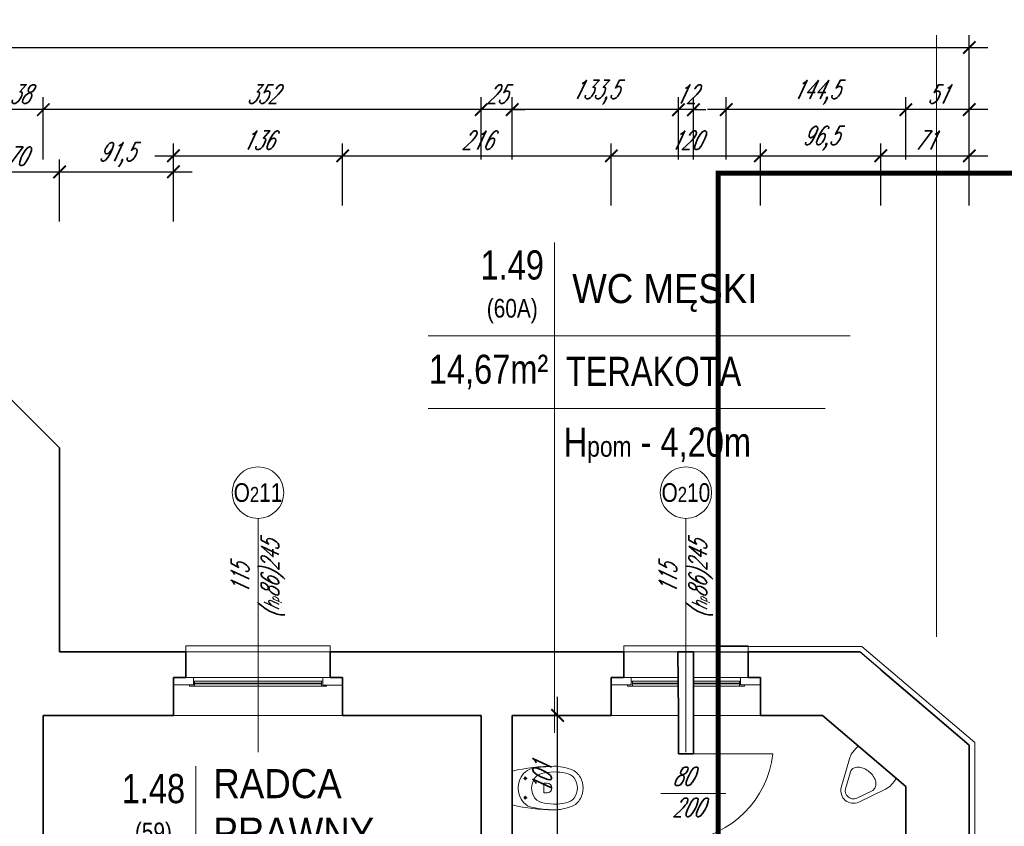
# Model space of a CAD drawing. Header units: millimetres. Extents: x 402 to 79005, y -7782 to 89952.
# Tile 156 of 256: x 25229 to 26021, y 29881 to 30530. Entities that reach past the tile are written whole.
import ezdxf

# ---------------------------------------------------------------- set-up
doc = ezdxf.new("R2010")
doc.units = ezdxf.units.MM
doc.header["$LTSCALE"] = 10
doc.linetypes.add('DASHED', pattern=[19.05, 12.7, -6.35])
doc.layers.get('0').update_dxf_attribs({"lineweight": 0})
doc.layers.get('Defpoints').update_dxf_attribs({"color": 253})
for name, color, linetype, lineweight in [('01 parter - ściany', 253, 'Continuous', 35), ('03-01_okna', 253, 'Continuous', 15), ('03_drzwi', 253, 'Continuous', 15), ('04-1_widok', 253, 'Continuous', 5), ('05-01_wymiary', 253, 'Continuous', 5), ('05-03_opis', 253, 'Continuous', 5), ('07_wyposażenie', 253, 'Continuous', 5), ('0_A_GRANICA OPRACOWANIA', 1, 'Continuous', 0), ('0_A_ŚCIANY ', 253, 'Continuous', 30)]:
    doc.layers.add(name, color=color, linetype=linetype, lineweight=lineweight)
doc.styles.add('ariel', font='ARIAL.TTF', dxfattribs={"width": 0.8})
doc.styles.add('ariel_wym', font='simplex.shx', dxfattribs={"width": 0.65, "oblique": 25})
doc.dimstyles.new('ariel 50', dxfattribs={"dimtxt": 15, "dimasz": 10, "dimexe": 10, "dimexo": 0, "dimgap": 5, "dimtad": 1, "dimdec": 1, "dimrnd": 0.5, "dimtxsty": 'ariel_wym', "dimblk": 'ARCHTICK', "dimcen": 2.5, "dimdle": 15, "dimazin": 0, "dimtfac": 1, "dimtdec": 1, "dimtix": 1, "dimtmove": 0, "dimatfit": 3, "dimldrblk": 'DOT', "dimfxl": 0, "dimarcsym": 0})
doc.dimstyles.new('ariel 50 wnętrze', dxfattribs={"dimtxt": 15, "dimasz": 10, "dimexe": 10, "dimexo": 0, "dimgap": 5, "dimtad": 1, "dimdec": 1, "dimrnd": 0.5, "dimtxsty": 'ariel_wym', "dimblk": 'ARCHTICK', "dimcen": 2.5, "dimdle": 15, "dimazin": 0, "dimtfac": 1, "dimtdec": 1, "dimtix": 1, "dimtmove": 0, "dimatfit": 3, "dimldrblk": 'DOT', "dimfxl": 0, "dimarcsym": 0})

# ---------------------------------------------------------------- blocks, each defined once
blk = doc.blocks.new('_ArchTick')
at = {"color": 0, "linetype": 'ByBlock', "const_width": 0.15}
blk.add_lwpolyline([(-0.5, -0.5), (0.5, 0.5)], dxfattribs=at)
blk = doc.blocks.new('*D1037')
at = {"layer": '05-01_wymiary', "color": 0, "lineweight": -2}
for p, q in [((25191.26, 30367.45), (25191.26, 30417.45)), ((25261.25, 30367.45), (25261.25, 30417.45)), ((25176.26, 30407.45), (25276.25, 30407.45))]:
    blk.add_line(p, q, dxfattribs=at)
at = {"layer": 'Defpoints', "color": 0}
for p in [(25261.25, 30407.45), (25191.26, 30255.5), (25261.25, 30185.5)]:
    blk.add_point(p, dxfattribs=at)
at = {"layer": '05-01_wymiary', "color": 0, "lineweight": -2, "xscale": 10, "yscale": 10, "zscale": 10, "rotation": 180}
blk.add_blockref('_ArchTick', (25191.26, 30407.45), dxfattribs=at)
at = {"layer": '05-01_wymiary', "color": 0, "lineweight": -2, "xscale": 10, "yscale": 10, "zscale": 10}
blk.add_blockref('_ArchTick', (25261.25, 30407.45), dxfattribs=at)
at = {"layer": '05-01_wymiary', "color": 0, "insert": (25226.26, 30419.95), "char_height": 15, "attachment_point": 5, "style": 'ariel_wym'}
blk.add_mtext('70', dxfattribs=at)
blk = doc.blocks.new('_Dot')
at = {"color": 0, "linetype": 'ByBlock', "lineweight": -2}
blk.add_line((-0.5, 0), (-1, 0), dxfattribs=at)
at = {"color": 0, "linetype": 'ByBlock', "const_width": 0.5}
blk.add_lwpolyline([(-0.25, 0, 1), (0.25, 0, 1)], format="xyb", close=True, dxfattribs=at)
blk = doc.blocks.new('*D1038')
at = {"layer": '05-01_wymiary', "color": 0, "lineweight": -2}
for p, q in [((25261.25, 30367.45), (25261.25, 30417.45)), ((25352.83, 30367.45), (25352.83, 30417.45)), ((25246.25, 30407.45), (25367.83, 30407.45))]:
    blk.add_line(p, q, dxfattribs=at)
at = {"layer": 'Defpoints', "color": 0, "lineweight": 0}
for p in [(25352.83, 30407.45), (25261.25, 30185.5), (25352.83, 29970.42)]:
    blk.add_point(p, dxfattribs=at)
at = {"layer": '05-01_wymiary', "color": 0, "lineweight": -2, "xscale": 10, "yscale": 10, "zscale": 10, "rotation": 180}
blk.add_blockref('_ArchTick', (25261.25, 30407.45), dxfattribs=at)
at = {"layer": '05-01_wymiary', "color": 0, "lineweight": -2, "xscale": 10, "yscale": 10, "zscale": 10}
blk.add_blockref('_ArchTick', (25352.83, 30407.45), dxfattribs=at)
at = {"layer": '05-01_wymiary', "color": 0, "insert": (25307.04, 30421.38), "char_height": 15, "attachment_point": 5, "style": 'ariel_wym'}
blk.add_mtext('91,5', dxfattribs=at)
blk = doc.blocks.new('*D1039')
at = {"layer": '05-01_wymiary', "color": 0, "lineweight": -2}
for p, q in [((25352.83, 30380.37), (25352.83, 30430.37)), ((25488.83, 30380.37), (25488.83, 30430.37)), ((25337.83, 30420.37), (25503.83, 30420.37))]:
    blk.add_line(p, q, dxfattribs=at)
at = {"layer": 'Defpoints', "color": 0, "lineweight": 0}
for p in [(25488.83, 30420.37), (25352.83, 29970.42), (25488.83, 29970.42)]:
    blk.add_point(p, dxfattribs=at)
at = {"layer": '05-01_wymiary', "color": 0, "lineweight": -2, "xscale": 10, "yscale": 10, "zscale": 10, "rotation": 180}
blk.add_blockref('_ArchTick', (25352.83, 30420.37), dxfattribs=at)
at = {"layer": '05-01_wymiary', "color": 0, "lineweight": -2, "xscale": 10, "yscale": 10, "zscale": 10}
blk.add_blockref('_ArchTick', (25488.83, 30420.37), dxfattribs=at)
at = {"layer": '05-01_wymiary', "color": 0, "insert": (25420.83, 30432.87), "char_height": 15, "attachment_point": 5, "style": 'ariel_wym'}
blk.add_mtext('136', dxfattribs=at)
blk = doc.blocks.new('*D1040')
at = {"layer": '05-01_wymiary', "color": 0, "lineweight": -2}
for p, q in [((25488.83, 30380.37), (25488.83, 30430.37)), ((25704.83, 30380.37), (25704.83, 30430.37)), ((25473.83, 30420.37), (25719.83, 30420.37))]:
    blk.add_line(p, q, dxfattribs=at)
at = {"layer": 'Defpoints', "color": 0, "lineweight": 0}
for p in [(25704.83, 30420.37), (25488.83, 29970.42), (25704.83, 29970.42)]:
    blk.add_point(p, dxfattribs=at)
at = {"layer": '05-01_wymiary', "color": 0, "lineweight": -2, "xscale": 10, "yscale": 10, "zscale": 10, "rotation": 180}
blk.add_blockref('_ArchTick', (25488.83, 30420.37), dxfattribs=at)
at = {"layer": '05-01_wymiary', "color": 0, "lineweight": -2, "xscale": 10, "yscale": 10, "zscale": 10}
blk.add_blockref('_ArchTick', (25704.83, 30420.37), dxfattribs=at)
at = {"layer": '05-01_wymiary', "color": 0, "insert": (25596.83, 30432.87), "char_height": 15, "attachment_point": 5, "style": 'ariel_wym'}
blk.add_mtext('216', dxfattribs=at)
blk = doc.blocks.new('*D1041')
at = {"layer": '05-01_wymiary', "color": 0, "lineweight": -2}
for p, q in [((25704.83, 30380.37), (25704.83, 30430.37)), ((25824.83, 30380.37), (25824.83, 30430.37)), ((25689.83, 30420.37), (25839.83, 30420.37))]:
    blk.add_line(p, q, dxfattribs=at)
at = {"layer": 'Defpoints', "color": 0, "lineweight": 0}
for p in [(25824.83, 30420.37), (25704.83, 29970.42), (25824.83, 29970.42)]:
    blk.add_point(p, dxfattribs=at)
at = {"layer": '05-01_wymiary', "color": 0, "lineweight": -2, "xscale": 10, "yscale": 10, "zscale": 10, "rotation": 180}
blk.add_blockref('_ArchTick', (25704.83, 30420.37), dxfattribs=at)
at = {"layer": '05-01_wymiary', "color": 0, "lineweight": -2, "xscale": 10, "yscale": 10, "zscale": 10}
blk.add_blockref('_ArchTick', (25824.83, 30420.37), dxfattribs=at)
at = {"layer": '05-01_wymiary', "color": 0, "insert": (25764.83, 30432.87), "char_height": 15, "attachment_point": 5, "style": 'ariel_wym'}
blk.add_mtext('120', dxfattribs=at)
blk = doc.blocks.new('*D1042')
at = {"layer": '05-01_wymiary', "color": 0, "lineweight": -2}
for p, q in [((25824.83, 30380.37), (25824.83, 30430.37)), ((25921.47, 30380.37), (25921.47, 30430.37)), ((25809.83, 30420.37), (25936.47, 30420.37))]:
    blk.add_line(p, q, dxfattribs=at)
at = {"layer": 'Defpoints', "color": 0, "lineweight": 0}
for p in [(25921.47, 30420.37), (25921.47, 30007.11), (25824.83, 29970.42)]:
    blk.add_point(p, dxfattribs=at)
at = {"layer": '05-01_wymiary', "color": 0, "lineweight": -2, "xscale": 10, "yscale": 10, "zscale": 10, "rotation": 180}
blk.add_blockref('_ArchTick', (25824.83, 30420.37), dxfattribs=at)
at = {"layer": '05-01_wymiary', "color": 0, "lineweight": -2, "xscale": 10, "yscale": 10, "zscale": 10}
blk.add_blockref('_ArchTick', (25921.47, 30420.37), dxfattribs=at)
at = {"layer": '05-01_wymiary', "color": 0, "insert": (25873.15, 30434.3), "char_height": 15, "attachment_point": 5, "style": 'ariel_wym'}
blk.add_mtext('96,5', dxfattribs=at)
blk = doc.blocks.new('*D1043')
at = {"layer": '05-01_wymiary', "color": 0, "lineweight": -2}
for p, q in [((25921.47, 30380.37), (25921.47, 30430.37)), ((25992.65, 30380.37), (25992.65, 30430.37)), ((25906.47, 30420.37), (26007.65, 30420.37))]:
    blk.add_line(p, q, dxfattribs=at)
at = {"layer": 'Defpoints', "color": 0, "lineweight": 0}
for p in [(25992.65, 30420.37), (25921.47, 30007.11), (25992.65, 29946.5)]:
    blk.add_point(p, dxfattribs=at)
at = {"layer": '05-01_wymiary', "color": 0, "lineweight": -2, "xscale": 10, "yscale": 10, "zscale": 10, "rotation": 180}
blk.add_blockref('_ArchTick', (25921.47, 30420.37), dxfattribs=at)
at = {"layer": '05-01_wymiary', "color": 0, "lineweight": -2, "xscale": 10, "yscale": 10, "zscale": 10}
blk.add_blockref('_ArchTick', (25992.65, 30420.37), dxfattribs=at)
at = {"layer": '05-01_wymiary', "color": 0, "insert": (25957.06, 30432.87), "char_height": 15, "attachment_point": 5, "style": 'ariel_wym'}
blk.add_mtext('71', dxfattribs=at)
blk = doc.blocks.new('*D1050')
at = {"layer": '05-01_wymiary', "color": 0, "lineweight": -2}
for p, q in [((25941.65, 30417.45), (25941.65, 30467.45)), ((25992.65, 30417.45), (25992.65, 30467.45)), ((26007.65, 30457.45), (25926.65, 30457.45))]:
    blk.add_line(p, q, dxfattribs=at)
at = {"layer": 'Defpoints', "color": 0, "lineweight": 0}
for p in [(25941.65, 30457.45), (25992.65, 29933.5), (25941.65, 29913.4)]:
    blk.add_point(p, dxfattribs=at)
at = {"layer": '05-01_wymiary', "color": 0, "lineweight": -2, "xscale": 10, "yscale": 10, "zscale": 10, "rotation": 180}
blk.add_blockref('_ArchTick', (25941.65, 30457.45), dxfattribs=at)
at = {"layer": '05-01_wymiary', "color": 0, "lineweight": -2, "xscale": 10, "yscale": 10, "zscale": 10}
blk.add_blockref('_ArchTick', (25992.65, 30457.45), dxfattribs=at)
at = {"layer": '05-01_wymiary', "color": 0, "insert": (25967.15, 30469.95), "char_height": 15, "attachment_point": 5, "style": 'ariel_wym'}
blk.add_mtext('51', dxfattribs=at)
blk = doc.blocks.new('*D1051')
at = {"layer": '05-01_wymiary', "color": 0, "lineweight": -2}
for p, q in [((25797.28, 30417.45), (25797.28, 30467.45)), ((25941.65, 30417.45), (25941.65, 30467.45)), ((25956.65, 30457.45), (25782.28, 30457.45))]:
    blk.add_line(p, q, dxfattribs=at)
at = {"layer": 'Defpoints', "color": 0, "lineweight": 0}
for p in [(25797.28, 30457.45), (25797.28, 29956.78), (25941.65, 29913.4)]:
    blk.add_point(p, dxfattribs=at)
at = {"layer": '05-01_wymiary', "color": 0, "lineweight": -2, "xscale": 10, "yscale": 10, "zscale": 10, "rotation": 180}
blk.add_blockref('_ArchTick', (25797.28, 30457.45), dxfattribs=at)
at = {"layer": '05-01_wymiary', "color": 0, "lineweight": -2, "xscale": 10, "yscale": 10, "zscale": 10}
blk.add_blockref('_ArchTick', (25941.65, 30457.45), dxfattribs=at)
at = {"layer": '05-01_wymiary', "color": 0, "insert": (25869.47, 30471.38), "char_height": 15, "attachment_point": 5, "style": 'ariel_wym'}
blk.add_mtext('144,5', dxfattribs=at)
blk = doc.blocks.new('*D1052')
at = {"layer": '05-01_wymiary', "color": 0, "lineweight": -2}
for p, q in [((25758.83, 30417.45), (25758.83, 30467.45)), ((25770.83, 30417.45), (25770.83, 30467.45)), ((25758.83, 30457.45), (25748.83, 30457.45)), ((25770.83, 30457.45), (25758.83, 30457.45)), ((25770.83, 30457.45), (25780.83, 30457.45))]:
    blk.add_line(p, q, dxfattribs=at)
at = {"layer": 'Defpoints', "color": 0, "lineweight": 0}
for p in [(25758.83, 30457.45), (25758.83, 29970.42), (25770.83, 29969.71)]:
    blk.add_point(p, dxfattribs=at)
at = {"layer": '05-01_wymiary', "color": 0, "lineweight": -2, "xscale": 10, "yscale": 10, "zscale": 10}
blk.add_blockref('_ArchTick', (25758.83, 30457.45), dxfattribs=at)
at = {"layer": '05-01_wymiary', "color": 0, "lineweight": -2, "xscale": 10, "yscale": 10, "zscale": 10, "rotation": 180}
blk.add_blockref('_ArchTick', (25770.83, 30457.45), dxfattribs=at)
at = {"layer": '05-01_wymiary', "color": 0, "insert": (25764.83, 30469.95), "char_height": 15, "attachment_point": 5, "style": 'ariel_wym'}
blk.add_mtext('12', dxfattribs=at)
blk = doc.blocks.new('*D1053')
at = {"layer": '05-01_wymiary', "color": 0, "lineweight": -2}
for p, q in [((25625.21, 30417.45), (25625.21, 30467.45)), ((25758.83, 30417.45), (25758.83, 30467.45)), ((25773.83, 30457.45), (25610.21, 30457.45))]:
    blk.add_line(p, q, dxfattribs=at)
at = {"layer": 'Defpoints', "color": 0, "lineweight": 0}
for p in [(25625.21, 30457.45), (25625.21, 29970.42), (25758.83, 29970.42)]:
    blk.add_point(p, dxfattribs=at)
at = {"layer": '05-01_wymiary', "color": 0, "lineweight": -2, "xscale": 10, "yscale": 10, "zscale": 10, "rotation": 180}
blk.add_blockref('_ArchTick', (25625.21, 30457.45), dxfattribs=at)
at = {"layer": '05-01_wymiary', "color": 0, "lineweight": -2, "xscale": 10, "yscale": 10, "zscale": 10}
blk.add_blockref('_ArchTick', (25758.83, 30457.45), dxfattribs=at)
at = {"layer": '05-01_wymiary', "color": 0, "insert": (25692.02, 30471.38), "char_height": 15, "attachment_point": 5, "style": 'ariel_wym'}
blk.add_mtext('133,5', dxfattribs=at)
blk = doc.blocks.new('*D1054')
at = {"layer": '05-01_wymiary', "color": 0, "lineweight": -2}
for p, q in [((25600.21, 30417.45), (25600.21, 30467.45)), ((25625.21, 30417.45), (25625.21, 30467.45)), ((25600.21, 30457.45), (25590.21, 30457.45)), ((25625.21, 30457.45), (25600.21, 30457.45)), ((25625.21, 30457.45), (25635.21, 30457.45))]:
    blk.add_line(p, q, dxfattribs=at)
at = {"layer": 'Defpoints', "color": 0, "lineweight": 0}
for p in [(25600.21, 30457.45), (25600.21, 29970.42), (25625.21, 29970.42)]:
    blk.add_point(p, dxfattribs=at)
at = {"layer": '05-01_wymiary', "color": 0, "lineweight": -2, "xscale": 10, "yscale": 10, "zscale": 10}
blk.add_blockref('_ArchTick', (25600.21, 30457.45), dxfattribs=at)
at = {"layer": '05-01_wymiary', "color": 0, "lineweight": -2, "xscale": 10, "yscale": 10, "zscale": 10, "rotation": 180}
blk.add_blockref('_ArchTick', (25625.21, 30457.45), dxfattribs=at)
at = {"layer": '05-01_wymiary', "color": 0, "insert": (25612.71, 30469.95), "char_height": 15, "attachment_point": 5, "style": 'ariel_wym'}
blk.add_mtext('25', dxfattribs=at)
blk = doc.blocks.new('*D1055')
at = {"layer": '05-01_wymiary', "color": 0, "lineweight": -2}
for p, q in [((25248.21, 30417.45), (25248.21, 30467.45)), ((25600.21, 30417.45), (25600.21, 30467.45)), ((25615.21, 30457.45), (25233.21, 30457.45))]:
    blk.add_line(p, q, dxfattribs=at)
at = {"layer": 'Defpoints', "color": 0, "lineweight": 0}
for p in [(25248.21, 30457.45), (25248.21, 29970.42), (25600.21, 29970.42)]:
    blk.add_point(p, dxfattribs=at)
at = {"layer": '05-01_wymiary', "color": 0, "lineweight": -2, "xscale": 10, "yscale": 10, "zscale": 10, "rotation": 180}
blk.add_blockref('_ArchTick', (25248.21, 30457.45), dxfattribs=at)
at = {"layer": '05-01_wymiary', "color": 0, "lineweight": -2, "xscale": 10, "yscale": 10, "zscale": 10}
blk.add_blockref('_ArchTick', (25600.21, 30457.45), dxfattribs=at)
at = {"layer": '05-01_wymiary', "color": 0, "insert": (25424.21, 30469.95), "char_height": 15, "attachment_point": 5, "style": 'ariel_wym'}
blk.add_mtext('352', dxfattribs=at)
blk = doc.blocks.new('*D1056')
at = {"layer": '05-01_wymiary', "color": 0, "lineweight": -2}
for p, q in [((25210.21, 30417.45), (25210.21, 30467.45)), ((25248.21, 30417.45), (25248.21, 30467.45)), ((25263.21, 30457.45), (25195.21, 30457.45))]:
    blk.add_line(p, q, dxfattribs=at)
at = {"layer": 'Defpoints', "color": 0, "lineweight": 0}
for p in [(25210.21, 30457.45), (25210.21, 30038.38), (25248.21, 29970.42)]:
    blk.add_point(p, dxfattribs=at)
at = {"layer": '05-01_wymiary', "color": 0, "lineweight": -2, "xscale": 10, "yscale": 10, "zscale": 10, "rotation": 180}
blk.add_blockref('_ArchTick', (25210.21, 30457.45), dxfattribs=at)
at = {"layer": '05-01_wymiary', "color": 0, "lineweight": -2, "xscale": 10, "yscale": 10, "zscale": 10}
blk.add_blockref('_ArchTick', (25248.21, 30457.45), dxfattribs=at)
at = {"layer": '05-01_wymiary', "color": 0, "insert": (25229.21, 30469.95), "char_height": 15, "attachment_point": 5, "style": 'ariel_wym'}
blk.add_mtext('38', dxfattribs=at)
blk = doc.blocks.new('*D1069')
at = {"layer": '05-01_wymiary', "color": 0, "lineweight": -2}
for p, q in [((23877.66, 30467.45), (23877.66, 30517.45)), ((25992.65, 30467.45), (25992.65, 30517.45)), ((23862.66, 30507.45), (26007.65, 30507.45))]:
    blk.add_line(p, q, dxfattribs=at)
at = {"layer": 'Defpoints', "color": 0, "lineweight": 0}
for p in [(25992.65, 30507.45), (23877.66, 29939.12), (25992.65, 29933.5)]:
    blk.add_point(p, dxfattribs=at)
at = {"layer": '05-01_wymiary', "color": 0, "lineweight": -2, "xscale": 10, "yscale": 10, "zscale": 10, "rotation": 180}
blk.add_blockref('_ArchTick', (23877.66, 30507.45), dxfattribs=at)
at = {"layer": '05-01_wymiary', "color": 0, "lineweight": -2, "xscale": 10, "yscale": 10, "zscale": 10}
blk.add_blockref('_ArchTick', (25992.65, 30507.45), dxfattribs=at)
at = {"layer": '05-01_wymiary', "color": 0, "insert": (24935.15, 30519.95), "char_height": 15, "attachment_point": 5, "style": 'ariel_wym'}
blk.add_mtext('2115', dxfattribs=at)
blk = doc.blocks.new('*D1128')
at = {"layer": '05-01_wymiary', "color": 0, "lineweight": -2}
for p, q in [((25661.72, 29854.67), (25661.72, 29985.42)), ((25651.72, 29970.42), (25671.72, 29970.42)), ((25651.72, 29869.67), (25671.72, 29869.67))]:
    blk.add_line(p, q, dxfattribs=at)
at = {"layer": 'Defpoints', "color": 0, "lineweight": 0}
for p in [(25625.21, 29970.42), (25661.72, 29970.42), (25625.21, 29869.67)]:
    blk.add_point(p, dxfattribs=at)
at = {"layer": '05-01_wymiary', "color": 0, "lineweight": -2, "xscale": 10, "yscale": 10, "zscale": 10}
for p, rotation in [((25661.72, 29970.42), 90), ((25661.72, 29869.67), 270)]:
    blk.add_blockref('_ArchTick', p, dxfattribs=dict(at, rotation=rotation))
at = {"layer": '05-01_wymiary', "color": 0, "insert": (25649.22, 29920.05), "char_height": 15, "attachment_point": 5, "rotation": 90, "style": 'ariel_wym'}
blk.add_mtext('101', dxfattribs=at)

msp = doc.modelspace()

# ---------------------------------------------------------------- linework, layer by layer
at = {"color": 1, "lineweight": 0}
for points in [[(25997.153, 29948.577), (25997.153, 29481.999), (26588.153, 29481.999), (26588.153, 30249.577)], [(25790.687, 30025.935), (25906.303, 30025.926), (25997.153, 29948.577)]]:
    msp.add_lwpolyline(points, dxfattribs=at)
at = {"layer": '01 parter - ściany'}
for p, q in [((25261.248, 30185.499), (25191.263, 30255.499)), ((25261.248, 30185.499), (25261.248, 30021.424)), ((25362.805, 30021.424), (25261.21, 30021.424)), ((25362.805, 30021.424), (25362.806, 30000.924)), ((25714.806, 30021.424), (25478.831, 30021.424)), ((25478.831, 30021.424), (25478.832, 30000.907)), ((25714.809, 30021.424), (25714.809, 30000.922)), ((25758.835, 29972.424), (25758.483, 30021.424)), ((25758.483, 30021.424), (25770.835, 30021.424)), ((25770.835, 29939.499), (25770.835, 30021.424)), ((25904.649, 30021.424), (25814.831, 30021.424)), ((25814.834, 30021.424), (25814.835, 30000.908)), ((25921.467, 30007.106), (25992.653, 29946.499)), ((25352.835, 29970.424), (25352.835, 30000.907)), ((25362.806, 30000.907), (25352.835, 30000.907)), ((25488.803, 30000.907), (25478.832, 30000.907)), ((25488.835, 29972.425), (25488.803, 30000.907)), ((25488.835, 29970.424), (25488.803, 30000.907)), ((25704.835, 29970.424), (25704.829, 30000.922)), ((25714.801, 30000.922), (25704.829, 30000.922)), ((25824.798, 30000.925), (25814.826, 30000.925)), ((25824.835, 29970.424), (25824.798, 30000.925)), ((25758.835, 29939.499), (25758.835, 29972.424)), ((25352.835, 29970.424), (25248.21, 29970.424)), ((25248.21, 29970.424), (25248.21, 29478.124)), ((25600.21, 29970.424), (25488.835, 29970.424)), ((25600.21, 29970.424), (25600.21, 29478.124)), ((25704.835, 29970.424), (25625.21, 29970.424)), ((25625.21, 29970.424), (25625.21, 29669.499)), ((25770.835, 29952.421), (25770.835, 29969.706)), ((25874.672, 29970.423), (25824.835, 29970.424)), ((25874.672, 29970.423), (25941.653, 29913.396)), ((25770.835, 29939.499), (25758.835, 29939.499)), ((25992.653, 29814.498), (25992.653, 29946.499)), ((25941.653, 29824.501), (25941.653, 29913.396))]:
    msp.add_line(p, q, dxfattribs=at)
at = {"layer": '03-01_okna', "linetype": 'Continuous', "lineweight": 0}
for p, q in [((25362.805, 30021.424), (25362.805, 30026.424)), ((25478.833, 30026.424), (25362.805, 30026.424)), ((25478.833, 30021.424), (25478.833, 30026.424)), ((25714.805, 30021.424), (25714.805, 30026.424)), ((25814.862, 30026.424), (25714.805, 30026.424)), ((25814.862, 30021.424), (25814.862, 30026.424)), ((25368.835, 30000.907), (25472.803, 30000.85)), ((25472.803, 29997.85), (25368.835, 29997.907)), ((25369.835, 29993.907), (25369.835, 29997.907)), ((25471.803, 29996.35), (25369.835, 29996.407)), ((25471.803, 29995.85), (25369.835, 29995.907)), ((25471.803, 29993.85), (25471.803, 29997.85)), ((25720.835, 30000.934), (25758.63, 30000.926)), ((25758.652, 29997.926), (25720.835, 29997.934)), ((25721.835, 29993.934), (25721.835, 29997.934)), ((25758.662, 29996.426), (25721.835, 29996.434)), ((25758.666, 29995.926), (25721.835, 29995.934)), ((25770.835, 30000.923), (25808.832, 30000.915)), ((25808.832, 29997.915), (25770.835, 29997.923)), ((25807.832, 29996.415), (25770.835, 29996.423)), ((25807.832, 29995.915), (25770.835, 29995.923)), ((25807.832, 29993.915), (25807.832, 29997.915))]:
    msp.add_line(p, q, dxfattribs=at)
at = {"layer": '03-01_okna', "linetype": 'DASHED'}
for p, q in [((25478.833, 30021.424), (25362.805, 30021.424)), ((25814.862, 30021.424), (25714.805, 30021.424))]:
    msp.add_line(p, q, dxfattribs=at)
at = {"layer": '03-01_okna', "linetype": 'Continuous', "lineweight": 0}
for points in [[(25352.835, 29994.907), (25368.835, 29994.907), (25368.835, 30000.907), (25352.835, 30000.907)], [(25472.803, 29994.85), (25488.803, 29994.85), (25488.803, 30000.85), (25472.803, 30000.85)], [(25704.835, 29994.934), (25720.835, 29994.934), (25720.835, 30000.934), (25704.835, 30000.934)], [(25808.832, 29994.915), (25824.832, 29994.915), (25824.832, 30000.915), (25808.832, 30000.915)]]:
    msp.add_lwpolyline(points, close=True, dxfattribs=at)
for points in [[(25475.803, 29994.85), (25475.803, 29993.85), (25365.835, 29993.907), (25365.835, 29994.907)], [(25758.68, 29993.926), (25717.835, 29993.934), (25717.835, 29994.934)], [(25811.832, 29994.915), (25811.832, 29993.915), (25770.835, 29993.923)]]:
    msp.add_lwpolyline(points, dxfattribs=at)
at = {"layer": '03_drzwi'}
for p, q in [((25834.835, 29939.453), (25764.835, 29939.499)), ((25744.744, 29907.609), (25797.016, 29907.619))]:
    msp.add_line(p, q, dxfattribs=at)
msp.add_arc((25755.59, 29948.749), 79.788, 276.653413, 353.309108, dxfattribs=at)
at = {"layer": '04-1_widok'}
for p, q in [((25352.835, 29970.424), (25488.835, 29970.424)), ((25704.803, 29970.424), (25758.835, 29970.424)), ((25770.835, 29970.424), (25824.832, 29970.424))]:
    msp.add_line(p, q, dxfattribs=at)
at = {"layer": '05-01_wymiary'}
msp.add_line((25966.21, 30033.499), (25966.21, 30517.447), dxfattribs=at)
at = {"layer": '05-03_opis'}
for p, q in [((25659.322, 30350.723), (25659.322, 29956.348)), ((25557.677, 30275.482), (25897.012, 30275.482)), ((25557.677, 30217.124), (25876.86, 30217.124)), ((25370.825, 29929.69), (25370.825, 29742.524))]:
    msp.add_line(p, q, dxfattribs=at)
at = {"layer": '05-03_opis', "lineweight": 0}
for p, q in [((25420.819, 29940.816), (25420.819, 30128.833)), ((25764.834, 29940.816), (25764.834, 30128.833))]:
    msp.add_line(p, q, dxfattribs=at)
for centre in [(25420.819, 30149.522), (25764.834, 30149.522)]:
    msp.add_circle(centre, 20.689, dxfattribs=at)
at = {"layer": '07_wyposażenie', "ltscale": 2}
for p, q in [((25897.71, 29939.218), (25901.331, 29943.788)), ((25901.331, 29943.788), (25903.472, 29945.734)), ((25903.472, 29945.734), (25918.7, 29932.769)), ((25889.802, 29912.477), (25896.246, 29935.45)), ((25896.246, 29935.45), (25897.71, 29939.218)), ((25918.7, 29932.769), (25933.945, 29919.789)), ((25625.214, 29925.627), (25625.205, 29898.427)), ((25893.216, 29911.519), (25897.05, 29925.185)), ((25637.166, 29919.781), (25634.266, 29919.78)), ((25635.716, 29921.231), (25635.717, 29918.331)), ((25932.585, 29917.595), (25928.719, 29913.23)), ((25932.585, 29917.595), (25933.945, 29919.789)), ((25915.018, 29910.127), (25902.232, 29903.963)), ((25925.265, 29911.13), (25903.773, 29900.768)), ((25928.719, 29913.23), (25925.265, 29911.13)), ((25637.171, 29904.281), (25634.271, 29904.28)), ((25635.722, 29902.831), (25635.721, 29905.731))]:
    msp.add_line(p, q, dxfattribs=at)
for points in [[(25672.761, 29926.962, 0.0910118), (25658.699, 29929.538, 0.0446801), (25641.512, 29927.677, 0.1506779), (25634.265, 29923.656, 0.380316), (25634.273, 29900.404, 0.1506779), (25641.522, 29896.388, 0.0446801), (25658.711, 29894.538, 0.0910118), (25672.771, 29897.124, 0.1718535), (25680.01, 29903.504, 0.2588675), (25680.005, 29920.587, 0.1718535)], [(25642.307, 29905.699, 0.2283286), (25648.866, 29900.439, 0.1120121), (25668.273, 29900.031, 0.1617951), (25674.97, 29903.938, 0.3203525), (25674.964, 29920.149, 0.1617951), (25668.265, 29924.052, 0.1120121), (25648.858, 29923.631, 0.2283286), (25642.302, 29918.367, 0.2368967)]]:
    msp.add_lwpolyline(points, format="xyb", close=True, dxfattribs=at)
msp.add_lwpolyline([(25653.18, 29908.175), (25650.529, 29908.174), (25650.526, 29915.971), (25653.177, 29915.972, -1), (25653.18, 29908.175, -1)], format="xyb", dxfattribs=at)
for centre in [(25635.716, 29919.781), (25635.721, 29904.281)]:
    msp.add_circle(centre, 1, dxfattribs=at)
for centre, radius, start, end in [((25658.748, 29783.825), 145.713, 90.019269, 103.305262), ((25902.115, 29923.182), 5.447, 140.034604, 163.644229), ((25902.115, 29923.182), 5.447, 108.181078, 140.034604), ((25903.269, 29919.671), 9.143, 83.724671, 108.181078), ((25902.862, 29915.975), 12.861, 65.471688, 83.724671), ((25900.755, 29911.357), 17.938, 50.034604, 65.471688), ((25900.755, 29911.357), 17.938, 34.597519, 50.034604), ((25904.933, 29914.239), 12.861, 16.344536, 34.597519), ((25908.501, 29915.286), 9.143, 351.888129, 16.344536), ((25899.43, 29909.776), 10, 164.329793, 230.034604), ((25899.43, 29909.776), 6.454, 164.329793, 230.034604), ((25912.16, 29914.764), 5.447, 301.64098, 320.034604), ((25912.16, 29914.764), 5.447, 320.034604, 351.888129), ((25899.43, 29909.776), 10, 230.034604, 295.739415), ((25899.43, 29909.776), 6.454, 230.034604, 295.739415), ((25658.662, 30040.252), 145.713, 256.733276, 270.019269)]:
    msp.add_arc(centre, radius, start, end, dxfattribs=at)
at = {"layer": '0_A_GRANICA OPRACOWANIA', "color": 1, "linetype": 'DASHED', "const_width": 4}
msp.add_lwpolyline([(25790.687, 30406.325), (26803.781, 30406.325), (26803.781, 29012.403), (25790.687, 29012.403)], close=True, dxfattribs=at)
at = {"layer": '0_A_ŚCIANY ', "lineweight": 30}
for points in [[(25790.687, 30021.424), (25904.647, 30021.426)], [(25992.653, 29946.499), (25904.647, 30021.426)], [(25992.653, 29946.499), (25992.653, 29477.499), (26071.653, 29477.499)]]:
    msp.add_lwpolyline(points, dxfattribs=at)

# ---------------------------------------------------------------- texts
at = {"layer": '03_drzwi', "insert": (25753.779, 29928.943), "char_height": 15, "width": 160.59049, "attachment_point": 1, "rotation": 359.991501, "style": 'ariel_wym'}
msp.add_mtext('80\\P200', dxfattribs=at)
at = {"layer": '05-03_opis', "char_height": 23.4234, "style": 'ariel'}
for s, insert, width, attachment_point in [('{\\fArial|b0|i0|c238|p34;1.49\\P\\H0.6404x;(60A)}', (25625.227, 30315.04), 108.9126, 5), ('{\\fArial|b0|i0|c238|p34;\\W0.9;WC MĘSKI}', (25673.449, 30310.061), 356.6375, 4), ('{\\fArial|b0|i0|c238|p34;14,67m²}', (25606.17, 30246.578), 108.9126, 5), ('TERAKOTA', (25668.272, 30246.854), 322.78897, 4), ('{\\fArial|b0|i0|c238|p34; H\\H0.7x;pom\\H1.429x; - 4,20m}', (25659.322, 30187.671), 322.789, 4), ('{\\fArial|b0|i0|c238|p34;\\W0.9;RADCA\\PPRAWNY}', (25384.952, 29896.07), 356.6375, 4), ('{\\fArial|b0|i0|c238|p34;1.48\\P\\H0.6404x;(59)}', (25336.729, 29894.007), 108.9126, 5)]:
    msp.add_mtext(s, dxfattribs=dict(at, insert=insert, width=width, attachment_point=attachment_point))
at = {"layer": '05-03_opis', "lineweight": 0, "char_height": 15, "width": 75.19353, "attachment_point": 5, "style": 'ariel'}
for s, insert in [('O{\\H0.8x;2}11', (25420.819, 30149.522)), ('O{\\H0.8x;2}10', (25764.834, 30149.522))]:
    msp.add_mtext(s, dxfattribs=dict(at, insert=insert))
at = {"layer": '05-03_opis', "lineweight": 0, "char_height": 14.4, "width": 62.66128, "attachment_point": 5, "rotation": 90, "style": 'ariel_wym'}
for insert in [(25420.819, 30079.95), (25764.834, 30079.95)]:
    msp.add_mtext('115\\P({\\H0.8333x;h\\H0.6x;p}86)245', dxfattribs=dict(at, insert=insert))

# ---------------------------------------------------------------- dimensions: what is measured, and where the dimension line sits
at = {"layer": '05-01_wymiary'}
for base, p1, p2, picture, middle in [((25992.653, 30507.447), (23877.656, 29939.124), (25992.653, 29933.499), '*D1069', (24935.155, 30519.947)), ((25941.653, 30457.447), (25992.653, 29933.499), (25941.653, 29913.396), '*D1050', (25967.153, 30469.947))]:
    dim = msp.add_linear_dim(base=base, p1=p1, p2=p2, dimstyle='ariel 50', dxfattribs=at)
    dim.commit()
    dim.dimension.update_dxf_attribs({"geometry": picture, "text_midpoint": middle})
for base, p1, p2, picture, middle in [((25210.21, 30457.447), (25248.21, 29970.424), (25210.21, 30038.381), '*D1056', (25229.21, 30469.947)), ((25248.21, 30457.447), (25600.21, 29970.424), (25248.21, 29970.424), '*D1055', (25424.21, 30469.947)), ((25600.21, 30457.447), (25625.21, 29970.424), (25600.21, 29970.424), '*D1054', (25612.71, 30469.947)), ((25625.21, 30457.447), (25758.835, 29970.424), (25625.21, 29970.424), '*D1053', (25692.022, 30471.376)), ((25758.835, 30457.447), (25770.835, 29969.706), (25758.835, 29970.424), '*D1052', (25764.835, 30469.947)), ((25797.278, 30457.447), (25941.653, 29913.396), (25797.278, 29956.781), '*D1051', (25869.466, 30471.376)), ((25488.835, 30420.373), (25352.835, 29970.424), (25488.835, 29970.424), '*D1039', (25420.835, 30432.873)), ((25704.835, 30420.373), (25488.835, 29970.424), (25704.835, 29970.424), '*D1040', (25596.835, 30432.873)), ((25824.835, 30420.373), (25704.835, 29970.424), (25824.835, 29970.424), '*D1041', (25764.835, 30432.873)), ((25921.467, 30420.373), (25824.835, 29970.424), (25921.467, 30007.106), '*D1042', (25873.151, 30434.301)), ((25992.653, 30420.373), (25921.467, 30007.106), (25992.653, 29946.499), '*D1043', (25957.06, 30432.873)), ((25352.835, 30407.447), (25261.248, 30185.499), (25352.835, 29970.424), '*D1038', (25307.041, 30421.376)), ((25261.248, 30407.447), (25191.263, 30255.499), (25261.248, 30185.499), '*D1037', (25226.255, 30419.947))]:
    dim = msp.add_linear_dim(base=base, p1=p1, p2=p2, dimstyle='ariel 50', override={"dimtmove": 1}, dxfattribs=at)
    dim.commit()
    dim.dimension.update_dxf_attribs({"geometry": picture, "text_midpoint": middle})
dim = msp.add_linear_dim(base=(25661.72, 29970.424), p1=(25625.21, 29869.673), p2=(25625.21, 29970.424), angle=90, dimstyle='ariel 50 wnętrze', override={"dimtmove": 1}, dxfattribs=at)
dim.commit()
dim.dimension.update_dxf_attribs({"geometry": '*D1128', "text_midpoint": (25649.22, 29920.049)})

doc.saveas('drawing.dxf')
